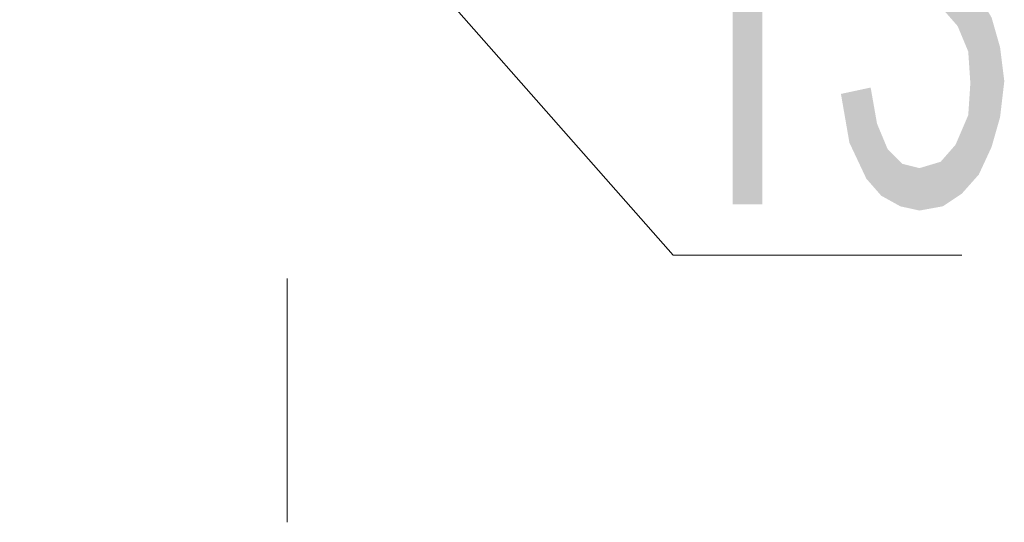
# Model space of a CAD drawing. Header units: millimetres. Extents: x -2626 to 2068, y -6169 to 7214.
# Tile 37 of 143: x -1589 to -1552, y -4862 to -4843. Entities that reach past the tile are written whole.
import ezdxf

# ---------------------------------------------------------------- set-up
doc = ezdxf.new("R2010")
doc.units = ezdxf.units.MM
doc.layers.get('0').update_dxf_attribs({"color": 252})

msp = doc.modelspace()

# ---------------------------------------------------------------- hatches: boundary and pattern name
h = msp.add_hatch(color=7)
h.dxf.hatch_style = 2
h.paths.add_polyline_path([(-1561.138, -4849.786), (-1562.263, -4849.786), (-1562.263, -4837.492), (-1563.308, -4838.778), (-1564.594, -4839.823), (-1564.594, -4837.974), (-1563.388, -4836.85), (-1562.504, -4835.484), (-1561.862, -4834.037), (-1561.138, -4834.037)])
h = msp.add_hatch(color=7)
h.dxf.hatch_style = 2
h.paths.add_polyline_path([(-1553.746, -4841.269), (-1553.023, -4841.751), (-1552.46, -4842.715), (-1552.139, -4843.84), (-1551.978, -4845.126), (-1552.139, -4846.492), (-1552.46, -4847.617), (-1552.942, -4848.661), (-1553.585, -4849.385), (-1554.308, -4849.867), (-1555.192, -4850.027), (-1555.916, -4849.867), (-1556.639, -4849.465), (-1557.201, -4848.822), (-1557.844, -4847.456), (-1558.165, -4845.608), (-1557.04, -4845.367), (-1556.799, -4846.733), (-1556.398, -4847.697), (-1555.835, -4848.26), (-1555.192, -4848.42), (-1554.389, -4848.179), (-1553.826, -4847.536), (-1553.344, -4846.412), (-1553.264, -4845.206), (-1553.344, -4844.001), (-1553.746, -4843.037), (-1554.308, -4842.394), (-1555.112, -4842.153), (-1555.433, -4842.233), (-1555.916, -4842.314), (-1555.755, -4840.626), (-1555.353, -4840.626), (-1555.032, -4840.626), (-1554.71, -4840.465), (-1554.389, -4840.224), (-1554.148, -4839.903), (-1553.907, -4839.421), (-1553.746, -4838.778), (-1553.666, -4838.055), (-1553.746, -4837.01), (-1554.148, -4836.287), (-1554.63, -4835.805), (-1555.192, -4835.644), (-1555.835, -4835.805), (-1556.317, -4836.367), (-1556.719, -4837.251), (-1556.88, -4838.457), (-1558.005, -4838.135), (-1557.683, -4836.287), (-1557.04, -4835.082), (-1556.237, -4834.278), (-1555.192, -4834.037), (-1554.469, -4834.198), (-1553.826, -4834.519), (-1553.264, -4835.243), (-1552.701, -4836.528), (-1552.46, -4838.135), (-1552.621, -4839.421), (-1553.023, -4840.465)])

# ---------------------------------------------------------------- linework, layer by layer
at = {"color": 7, "lineweight": 0}
for points in [[(-1564.513, -4851.715), (-1613.689, -4795.95)], [(-1564.513, -4851.715), (-1553.585, -4851.715)], [(-1579.137, -4861.839), (-1579.137, -4852.599)]]:
    msp.add_lwpolyline(points, dxfattribs=at)

doc.saveas('drawing.dxf')
